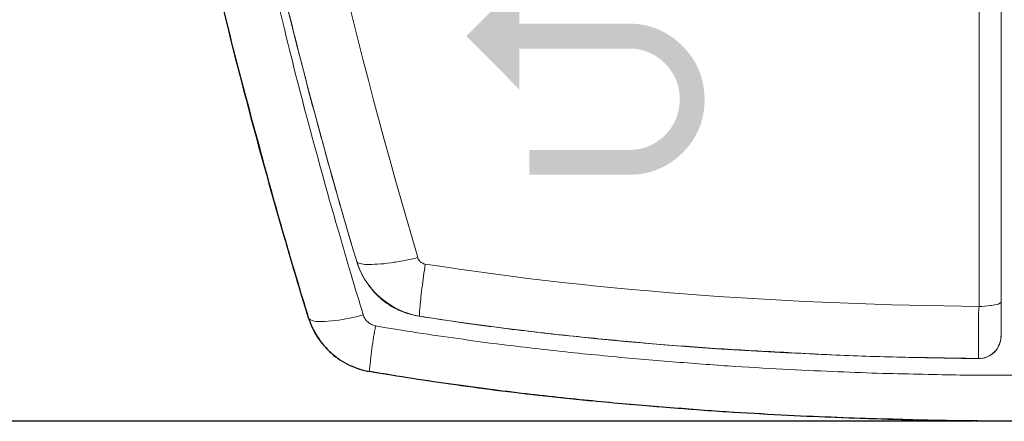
# Model space of a CAD drawing. Header units: millimetres. Extents: x 0 to 283, y 0 to 196.
# Tile 3 of 32: x 24 to 44, y 74 to 82. Entities that reach past the tile are written whole.
import ezdxf

# ---------------------------------------------------------------- set-up
doc = ezdxf.new("R2010")
doc.units = ezdxf.units.MM
doc.layers.get('0').update_dxf_attribs({"linetype": 'CONTINUOUS'})
doc.layers.get('DEFPOINTS').update_dxf_attribs({"linetype": 'CONTINUOUS'})
doc.layers.add('VISIBLE', color=7, linetype='CONTINUOUS', lineweight=0)
doc.styles.add('SANSSERIF', font='sanss___.ttf')
doc.dimstyles.new('ISO-25$0', dxfattribs={"dimtxt": 2.5, "dimasz": 2.5, "dimexe": 1.25, "dimexo": 1, "dimgap": 0.6, "dimtad": 1, "dimdec": 1, "dimzin": 9, "dimdsep": 46, "dimtxsty": 'SANSSERIF', "dimcen": 0.75, "dimadec": 1, "dimazin": 0, "dimtfac": 1, "dimtdec": 1, "dimtmove": 0, "dimatfit": 3, "dimfxl": 1, "dimarcsym": 0})

# ---------------------------------------------------------------- blocks, each defined once
blk = doc.blocks.new('*D31')
at = {"layer": 'DEFPOINTS', "color": 0, "transparency": 16777216}
for p in [(43.939, 129.291), (12.267, 73.934), (43.939, 73.934)]:
    blk.add_point(p, dxfattribs=at)
at = {"layer": 'VISIBLE', "color": 0, "lineweight": -2, "transparency": 16777216}
for p, q in [((42.939, 129.291), (11.017, 129.291)), ((12.267, 126.791), (12.267, 76.434)), ((42.939, 73.934), (11.017, 73.934))]:
    blk.add_line(p, q, dxfattribs=at)
at = {"layer": 'VISIBLE', "color": 0, "transparency": 16777216}
for points in [[(11.851, 126.791), (12.684, 126.791), (12.267, 129.291)], [(11.851, 76.434), (12.684, 76.434), (12.267, 73.934)]]:
    blk.add_solid(points, dxfattribs=at)
at = {"layer": 'VISIBLE', "color": 0, "transparency": 16777216, "insert": (10.38, 101.613), "char_height": 2.5, "attachment_point": 5, "rotation": 90, "style": 'SANSSERIF'}
blk.add_mtext('110.7', dxfattribs=at)

msp = doc.modelspace()

# ---------------------------------------------------------------- hatches: boundary and pattern name
h = msp.add_hatch(color=256)
edge = h.paths.add_edge_path()
edge.add_spline(control_points=[(37.031, 81.554), (36.733, 81.852), (36.369, 82.009), (35.947, 82.009)], knot_values=[0, 0, 0, 0, 1, 1, 1, 1], degree=3, periodic=0)
edge.add_line((35.947, 82.009), (33.713, 82.009))
edge.add_line((33.713, 82.009), (33.713, 82.836))
edge.add_line((33.713, 82.836), (32.638, 81.753))
edge.add_line((32.638, 81.753), (33.713, 80.677))
edge.add_line((33.713, 80.677), (33.713, 81.504))
edge.add_line((33.713, 81.504), (35.947, 81.504))
edge.add_spline(control_points=[(35.947, 81.504), (36.228, 81.504), (36.468, 81.405), (36.675, 81.198), (36.675, 81.198), (36.874, 81), (36.973, 80.76), (36.973, 80.47), (36.973, 80.47), (36.973, 80.189), (36.874, 79.949), (36.675, 79.742), (36.675, 79.742), (36.468, 79.544), (36.228, 79.444), (35.947, 79.444)], knot_values=[0, 0, 0, 0, 0.0625, 0.0625, 0.0625, 0.0626, 0.125, 0.125, 0.125, 0.1251, 0.1875, 0.1875, 0.1875, 0.1876, 1, 1, 1, 1], degree=3, periodic=0)
edge.add_line((35.947, 79.444), (33.92, 79.444))
edge.add_line((33.92, 79.444), (33.92, 78.94))
edge.add_line((33.92, 78.94), (35.947, 78.94))
edge.add_spline(control_points=[(35.947, 78.94), (36.361, 78.94), (36.733, 79.089), (37.031, 79.386), (37.031, 79.386), (37.329, 79.684), (37.478, 80.048), (37.478, 80.47), (37.478, 80.47), (37.478, 80.892), (37.329, 81.256), (37.031, 81.554)], knot_values=[0, 0, 0, 0, 0.083333, 0.083333, 0.083333, 0.083433, 0.166667, 0.166667, 0.166667, 0.166767, 1, 1, 1, 1], degree=3, periodic=0)

# ---------------------------------------------------------------- linework, layer by layer
at = {"linetype": 'Continuous', "lineweight": 9}
msp.add_line((43.046, 75.771), (43.046, 75.688), dxfattribs=at)
at = {"linetype": 'Continuous', "lineweight": 20}
for points in [[(43.501, 86.03), (43.501, 83.01), (43.501, 75.655)], [(43.501, 82.373), (43.501, 79.287), (43.501, 76.375)], [(43.501, 75.655), (43.501, 75.655), (43.501, 75.655), (43.501, 75.663), (43.501, 75.663), (43.501, 75.672), (43.501, 75.68), (43.501, 75.688), (43.501, 75.705), (43.501, 75.713), (43.501, 75.738), (43.501, 75.754), (43.501, 75.779), (43.501, 75.812), (43.501, 75.854), (43.501, 75.895), (43.501, 75.945), (43.501, 76.003), (43.501, 76.069), (43.501, 76.143), (43.501, 76.209), (43.501, 76.276), (43.501, 76.334), (43.501, 76.375)], [(43.501, 75.655), (43.492, 75.655), (43.492, 75.655)]]:
    msp.add_lwpolyline(points, dxfattribs=at)
at = {"linetype": 'Continuous', "lineweight": 9}
for points in [[(43.054, 76.267), (43.054, 82.307), (43.054, 82.307)], [(43.046, 75.605), (43.046, 75.539), (43.046, 75.49), (43.046, 75.44), (43.046, 75.399), (43.046, 75.366), (43.046, 75.332), (43.046, 75.308), (43.046, 75.283), (43.046, 75.266), (43.046, 75.258), (43.046, 75.241), (43.046, 75.233), (43.046, 75.225), (43.046, 75.217), (43.046, 75.208)]]:
    msp.add_lwpolyline(points, dxfattribs=at)
at = {"linetype": 'Continuous', "lineweight": 20}
for points in [[(30.412, 77.177), (30.412, 77.177)], [(29.428, 76.044), (29.428, 76.044)], [(31.686, 76.069), (31.686, 76.069)], [(43.046, 75.208), (43.046, 75.208)], [(30.677, 74.944), (30.677, 74.944)]]:
    msp.add_lwpolyline(points, close=True, dxfattribs=at)
at = {"linetype": 'Continuous', "lineweight": 30}
for points, knots in [([(25.192, 125.618), (25.068, 124.914), (24.96, 124.219), (24.861, 123.508), (24.861, 123.508), (24.712, 122.457), (24.588, 121.406), (24.489, 120.347), (24.489, 120.347), (24.373, 119.164), (24.29, 117.981), (24.224, 116.798), (24.224, 116.798), (24.158, 115.475), (24.116, 114.143), (24.1, 112.811), (24.1, 112.811), (24.083, 111.321), (24.1, 109.832), (24.141, 108.343), (24.141, 108.343), (24.191, 106.655), (24.282, 104.984), (24.398, 103.304), (24.398, 103.304), (24.538, 101.46), (24.712, 99.623), (24.919, 97.794), (24.919, 97.794), (25.117, 96.098), (25.349, 94.402), (25.614, 92.715), (25.614, 92.715), (25.854, 91.225), (26.11, 89.736), (26.4, 88.255), (26.4, 88.255), (26.656, 86.94), (26.929, 85.633), (27.227, 84.326), (27.227, 84.326), (27.492, 83.167), (27.765, 82.009), (28.063, 80.859), (28.063, 80.859), (28.327, 79.841), (28.609, 78.824), (28.898, 77.814), (28.898, 77.814), (29.072, 77.219), (29.246, 76.631), (29.428, 76.044)], [0, 0, 0, 0, 0.019231, 0.019231, 0.019231, 0.019232, 0.038462, 0.038462, 0.038462, 0.038463, 0.057692, 0.057692, 0.057692, 0.057693, 0.076923, 0.076923, 0.076923, 0.076924, 0.096154, 0.096154, 0.096154, 0.096155, 0.115385, 0.115385, 0.115385, 0.115386, 0.134615, 0.134615, 0.134615, 0.134616, 0.153846, 0.153846, 0.153846, 0.153847, 0.173077, 0.173077, 0.173077, 0.173078, 0.192308, 0.192308, 0.192308, 0.192309, 0.211538, 0.211538, 0.211538, 0.211539, 0.230769, 0.230769, 0.230769, 0.23077, 1, 1, 1, 1]), ([(24.563, 121.133), (24.464, 120.199), (24.381, 119.214), (24.307, 118.18), (24.307, 118.18), (24.24, 117.146), (24.183, 116.062), (24.141, 114.92), (24.141, 114.92), (24.108, 113.778), (24.092, 112.579), (24.092, 111.338), (24.092, 111.338), (24.1, 110.097), (24.125, 108.815), (24.174, 107.507), (24.174, 107.507), (24.216, 106.192), (24.29, 104.843), (24.389, 103.437), (24.389, 103.437), (24.489, 102.03), (24.621, 100.566), (24.77, 99.193), (24.77, 99.193), (24.911, 97.811), (25.068, 96.529), (25.233, 95.329), (25.233, 95.329), (25.399, 94.121), (25.564, 93.013), (25.738, 91.954), (25.738, 91.954), (25.912, 90.903), (26.085, 89.91), (26.267, 88.95), (26.267, 88.95), (26.449, 87.991), (26.631, 87.064), (26.813, 86.195), (26.813, 86.195), (26.995, 85.327), (27.186, 84.499), (27.359, 83.722), (27.359, 83.722), (27.541, 82.944), (27.724, 82.208), (27.897, 81.513), (27.897, 81.513), (28.079, 80.809), (28.253, 80.148), (28.427, 79.519), (28.427, 79.519), (28.592, 78.89), (28.766, 78.286), (28.931, 77.707), (28.931, 77.707), (29.097, 77.128), (29.262, 76.573), (29.428, 76.044)], [0, 0, 0, 0, 0.016667, 0.016667, 0.016667, 0.016668, 0.033333, 0.033333, 0.033333, 0.033334, 0.05, 0.05, 0.05, 0.050001, 0.066667, 0.066667, 0.066667, 0.066668, 0.083333, 0.083333, 0.083333, 0.083334, 0.1, 0.1, 0.1, 0.100001, 0.116667, 0.116667, 0.116667, 0.116668, 0.133333, 0.133333, 0.133333, 0.133334, 0.15, 0.15, 0.15, 0.150001, 0.166667, 0.166667, 0.166667, 0.166668, 0.183333, 0.183333, 0.183333, 0.183334, 0.2, 0.2, 0.2, 0.200001, 0.216667, 0.216667, 0.216667, 0.216668, 0.233333, 0.233333, 0.233333, 0.233334, 1, 1, 1, 1]), ([(29.428, 76.044), (29.469, 75.903), (29.535, 75.771), (29.618, 75.647), (29.618, 75.647), (29.693, 75.523), (29.792, 75.415), (29.899, 75.316), (29.899, 75.316), (30.007, 75.217), (30.131, 75.142), (30.263, 75.076), (30.263, 75.076), (30.396, 75.01), (30.536, 74.968), (30.677, 74.944)], [0, 0, 0, 0, 0.0625, 0.0625, 0.0625, 0.062501, 0.125, 0.125, 0.125, 0.125001, 0.1875, 0.1875, 0.1875, 0.187501, 1, 1, 1, 1]), ([(43.939, 73.934), (43.732, 73.934), (43.509, 73.934), (43.286, 73.934), (43.286, 73.934), (43.054, 73.943), (42.822, 73.943), (42.574, 73.943), (42.574, 73.943), (42.334, 73.951), (42.078, 73.951), (41.813, 73.959), (41.813, 73.959), (41.54, 73.967), (41.267, 73.976), (40.969, 73.984), (40.969, 73.984), (40.679, 73.992), (40.373, 74), (40.051, 74.017), (40.051, 74.017), (39.728, 74.025), (39.389, 74.042), (39.033, 74.058), (39.033, 74.058), (38.677, 74.083), (38.305, 74.1), (37.916, 74.125), (37.916, 74.125), (37.527, 74.149), (37.122, 74.182), (36.7, 74.216), (36.7, 74.216), (36.278, 74.249), (35.84, 74.282), (35.376, 74.331), (35.376, 74.331), (34.921, 74.373), (34.45, 74.422), (33.945, 74.48), (33.945, 74.48), (33.449, 74.538), (32.927, 74.604), (32.381, 74.679), (32.381, 74.679), (31.835, 74.753), (31.273, 74.844), (30.677, 74.944)], [0, 0, 0, 0, 0.020833, 0.020833, 0.020833, 0.020834, 0.041667, 0.041667, 0.041667, 0.041668, 0.0625, 0.0625, 0.0625, 0.062501, 0.083333, 0.083333, 0.083333, 0.083334, 0.104167, 0.104167, 0.104167, 0.104168, 0.125, 0.125, 0.125, 0.125001, 0.145833, 0.145833, 0.145833, 0.145834, 0.166667, 0.166667, 0.166667, 0.166668, 0.1875, 0.1875, 0.1875, 0.187501, 0.208333, 0.208333, 0.208333, 0.208334, 0.229167, 0.229167, 0.229167, 0.229168, 1, 1, 1, 1])]:
    msp.add_open_spline(points, degree=3, knots=knots, dxfattribs=at)
at = {"linetype": 'Continuous', "lineweight": 9}
for points, knots in [([(26.003, 123.822), (25.879, 122.987), (25.763, 122.101), (25.663, 121.167), (25.663, 121.167), (25.564, 120.24), (25.481, 119.264), (25.407, 118.238), (25.407, 118.238), (25.341, 117.212), (25.283, 116.128), (25.25, 114.995), (25.25, 114.995), (25.208, 113.861), (25.192, 112.662), (25.192, 111.421), (25.192, 111.421), (25.2, 110.188), (25.225, 108.914), (25.275, 107.598), (25.275, 107.598), (25.324, 106.291), (25.39, 104.951), (25.49, 103.544), (25.49, 103.544), (25.597, 102.146), (25.73, 100.69), (25.87, 99.317), (25.87, 99.317), (26.019, 97.952), (26.176, 96.669), (26.342, 95.47), (26.342, 95.47), (26.507, 94.278), (26.673, 93.161), (26.847, 92.111), (26.847, 92.111), (27.02, 91.052), (27.194, 90.059), (27.376, 89.099), (27.376, 89.099), (27.558, 88.131), (27.74, 87.205), (27.93, 86.328), (27.93, 86.328), (28.112, 85.451), (28.294, 84.623), (28.476, 83.837), (28.476, 83.837), (28.658, 83.051), (28.84, 82.315), (29.014, 81.612), (29.014, 81.612), (29.188, 80.9), (29.362, 80.239), (29.535, 79.601), (29.535, 79.601), (29.709, 78.964), (29.875, 78.36), (30.048, 77.773), (30.048, 77.773), (30.214, 77.194), (30.379, 76.631), (30.545, 76.094), (30.545, 76.094), (30.553, 76.069), (30.561, 76.044), (30.578, 76.019), (30.578, 76.019), (30.594, 75.994), (30.611, 75.97), (30.636, 75.953), (30.636, 75.953), (30.661, 75.928), (30.685, 75.912), (30.71, 75.903), (30.71, 75.903), (30.735, 75.887), (30.76, 75.879), (30.793, 75.87), (30.793, 75.87), (31.372, 75.771), (31.935, 75.688), (32.472, 75.614), (32.472, 75.614), (33.01, 75.531), (33.523, 75.473), (34.019, 75.415), (34.019, 75.415), (34.516, 75.357), (34.987, 75.308), (35.434, 75.266), (35.434, 75.266), (35.889, 75.217), (36.328, 75.184), (36.741, 75.15), (36.741, 75.15), (37.163, 75.117), (37.569, 75.084), (37.949, 75.059), (37.949, 75.059), (38.338, 75.035), (38.71, 75.01), (39.066, 74.993), (39.066, 74.993), (39.422, 74.977), (39.753, 74.96), (40.076, 74.944), (40.076, 74.944), (40.39, 74.935), (40.696, 74.919), (40.986, 74.911), (40.986, 74.911), (41.275, 74.902), (41.556, 74.894), (41.821, 74.894), (41.821, 74.894), (42.086, 74.886), (42.342, 74.877), (42.582, 74.877), (42.582, 74.877), (42.831, 74.869), (43.062, 74.869), (43.286, 74.869), (43.286, 74.869), (43.509, 74.869), (43.732, 74.869), (43.939, 74.869)], [0, 0, 0, 0, 0.007812, 0.007812, 0.007812, 0.007813, 0.015625, 0.015625, 0.015625, 0.015626, 0.023438, 0.023438, 0.023438, 0.023439, 0.03125, 0.03125, 0.03125, 0.031251, 0.039062, 0.039062, 0.039062, 0.039064, 0.046875, 0.046875, 0.046875, 0.046876, 0.054688, 0.054688, 0.054688, 0.054689, 0.0625, 0.0625, 0.0625, 0.062501, 0.070312, 0.070312, 0.070312, 0.070314, 0.078125, 0.078125, 0.078125, 0.078126, 0.085938, 0.085938, 0.085938, 0.085939, 0.09375, 0.09375, 0.09375, 0.093751, 0.101562, 0.101562, 0.101562, 0.101564, 0.109375, 0.109375, 0.109375, 0.109376, 0.117188, 0.117188, 0.117188, 0.117189, 0.125, 0.125, 0.125, 0.125001, 0.132812, 0.132812, 0.132812, 0.132814, 0.140625, 0.140625, 0.140625, 0.140626, 0.148438, 0.148438, 0.148438, 0.148439, 0.15625, 0.15625, 0.15625, 0.156251, 0.164062, 0.164062, 0.164062, 0.164064, 0.171875, 0.171875, 0.171875, 0.171876, 0.179688, 0.179688, 0.179688, 0.179689, 0.1875, 0.1875, 0.1875, 0.187501, 0.195312, 0.195312, 0.195312, 0.195314, 0.203125, 0.203125, 0.203125, 0.203126, 0.210938, 0.210938, 0.210938, 0.210939, 0.21875, 0.21875, 0.21875, 0.218751, 0.226562, 0.226562, 0.226562, 0.226564, 0.234375, 0.234375, 0.234375, 0.234376, 0.242188, 0.242188, 0.242188, 0.242189, 1, 1, 1, 1]), ([(30.545, 76.094), (30.379, 76.631), (30.214, 77.194), (30.048, 77.773), (30.048, 77.773), (29.875, 78.36), (29.709, 78.964), (29.535, 79.601), (29.535, 79.601), (29.362, 80.239), (29.188, 80.9), (29.014, 81.612), (29.014, 81.612), (28.84, 82.315), (28.658, 83.051), (28.476, 83.837), (28.476, 83.837), (28.294, 84.623), (28.112, 85.451), (27.93, 86.328), (27.93, 86.328), (27.74, 87.205), (27.558, 88.131), (27.376, 89.099), (27.376, 89.099), (27.194, 90.059), (27.02, 91.052), (26.847, 92.111), (26.847, 92.111), (26.673, 93.161), (26.507, 94.278), (26.342, 95.47), (26.342, 95.47), (26.176, 96.669), (26.019, 97.952), (25.87, 99.317), (25.87, 99.317), (25.73, 100.69), (25.597, 102.146), (25.49, 103.544), (25.49, 103.544), (25.39, 104.951), (25.324, 106.291), (25.275, 107.598), (25.275, 107.598), (25.225, 108.914), (25.2, 110.188), (25.192, 111.429), (25.192, 111.429), (25.192, 112.662), (25.208, 113.861), (25.25, 114.995), (25.25, 114.995), (25.283, 116.128), (25.341, 117.212), (25.407, 118.238), (25.407, 118.238), (25.481, 119.264), (25.564, 120.24), (25.663, 121.167)], [0, 0, 0, 0, 0.016667, 0.016667, 0.016667, 0.016668, 0.033333, 0.033333, 0.033333, 0.033334, 0.05, 0.05, 0.05, 0.050001, 0.066667, 0.066667, 0.066667, 0.066668, 0.083333, 0.083333, 0.083333, 0.083334, 0.1, 0.1, 0.1, 0.100001, 0.116667, 0.116667, 0.116667, 0.116668, 0.133333, 0.133333, 0.133333, 0.133334, 0.15, 0.15, 0.15, 0.150001, 0.166667, 0.166667, 0.166667, 0.166668, 0.183333, 0.183333, 0.183333, 0.183334, 0.2, 0.2, 0.2, 0.200001, 0.216667, 0.216667, 0.216667, 0.216668, 0.233333, 0.233333, 0.233333, 0.233334, 1, 1, 1, 1]), ([(30.412, 77.177), (30.421, 77.161), (30.437, 77.144), (30.479, 77.136), (30.479, 77.136), (30.512, 77.128), (30.561, 77.119), (30.619, 77.119), (30.619, 77.119), (30.677, 77.119), (30.752, 77.119), (30.834, 77.128), (30.834, 77.128), (30.917, 77.128), (31.016, 77.136), (31.107, 77.153), (31.107, 77.153), (31.198, 77.169), (31.289, 77.177), (31.38, 77.202), (31.38, 77.202), (31.471, 77.219), (31.562, 77.235), (31.653, 77.26)], [0, 0, 0, 0, 0.041667, 0.041667, 0.041667, 0.041668, 0.083333, 0.083333, 0.083333, 0.083334, 0.125, 0.125, 0.125, 0.125001, 0.166667, 0.166667, 0.166667, 0.166668, 0.208333, 0.208333, 0.208333, 0.208334, 1, 1, 1, 1]), ([(31.653, 77.26), (31.653, 77.235), (31.67, 77.219), (31.686, 77.194), (31.686, 77.194), (31.695, 77.177), (31.72, 77.161), (31.736, 77.153), (31.736, 77.153), (31.761, 77.136), (31.777, 77.128), (31.802, 77.128)], [0, 0, 0, 0, 0.083333, 0.083333, 0.083333, 0.083334, 0.166667, 0.166667, 0.166667, 0.166668, 1, 1, 1, 1]), ([(31.802, 77.128), (31.794, 77.037), (31.777, 76.962), (31.769, 76.88), (31.769, 76.88), (31.761, 76.797), (31.753, 76.722), (31.736, 76.64), (31.736, 76.64), (31.728, 76.557), (31.72, 76.482), (31.711, 76.408), (31.711, 76.408), (31.703, 76.342), (31.703, 76.276), (31.695, 76.226), (31.695, 76.226), (31.686, 76.176), (31.686, 76.135), (31.686, 76.11), (31.686, 76.11), (31.686, 76.085), (31.686, 76.069), (31.686, 76.069)], [0, 0, 0, 0, 0.041667, 0.041667, 0.041667, 0.041668, 0.083333, 0.083333, 0.083333, 0.083334, 0.125, 0.125, 0.125, 0.125001, 0.166667, 0.166667, 0.166667, 0.166668, 0.208333, 0.208333, 0.208333, 0.208334, 1, 1, 1, 1]), ([(43.054, 76.267), (43.054, 76.234), (43.046, 76.193), (43.046, 76.16), (43.046, 76.16), (43.046, 76.127), (43.046, 76.094), (43.046, 76.061), (43.046, 76.061), (43.046, 76.027), (43.046, 75.994), (43.046, 75.961), (43.046, 75.961), (43.046, 75.928), (43.046, 75.895), (43.046, 75.862), (43.046, 75.862), (43.046, 75.829), (43.046, 75.796), (43.046, 75.771)], [0, 0, 0, 0, 0.05, 0.05, 0.05, 0.050001, 0.1, 0.1, 0.1, 0.100001, 0.15, 0.15, 0.15, 0.150001, 0.2, 0.2, 0.2, 0.200001, 1, 1, 1, 1]), ([(43.501, 76.375), (43.501, 76.3), (43.335, 76.292), (43.286, 76.284), (43.286, 76.284), (43.211, 76.276), (43.128, 76.267), (43.054, 76.267)], [0, 0, 0, 0, 0.125, 0.125, 0.125, 0.125001, 1, 1, 1, 1]), ([(30.545, 76.094), (30.354, 76.044), (30.172, 76.003), (29.974, 75.978), (29.974, 75.978), (29.883, 75.97), (29.784, 75.961), (29.693, 75.961), (29.693, 75.961), (29.635, 75.961), (29.453, 75.953), (29.428, 76.044)], [0, 0, 0, 0, 0.083333, 0.083333, 0.083333, 0.083334, 0.166667, 0.166667, 0.166667, 0.166668, 1, 1, 1, 1]), ([(30.793, 75.87), (30.76, 75.879), (30.735, 75.887), (30.71, 75.903), (30.71, 75.903), (30.685, 75.912), (30.661, 75.928), (30.636, 75.953), (30.636, 75.953), (30.611, 75.97), (30.594, 75.994), (30.578, 76.019), (30.578, 76.019), (30.561, 76.044), (30.553, 76.069), (30.545, 76.094)], [0, 0, 0, 0, 0.0625, 0.0625, 0.0625, 0.062501, 0.125, 0.125, 0.125, 0.125001, 0.1875, 0.1875, 0.1875, 0.187501, 1, 1, 1, 1]), ([(30.793, 75.87), (30.768, 75.721), (30.743, 75.564), (30.718, 75.407), (30.718, 75.407), (30.71, 75.332), (30.702, 75.258), (30.694, 75.175), (30.694, 75.175), (30.685, 75.134), (30.685, 75.101), (30.677, 75.059), (30.677, 75.059), (30.677, 75.026), (30.669, 75.002), (30.669, 74.968), (30.669, 74.968), (30.669, 74.96), (30.661, 74.944), (30.677, 74.944)], [0, 0, 0, 0, 0.05, 0.05, 0.05, 0.050001, 0.1, 0.1, 0.1, 0.100001, 0.15, 0.15, 0.15, 0.150001, 0.2, 0.2, 0.2, 0.200001, 1, 1, 1, 1]), ([(43.939, 74.869), (43.732, 74.869), (43.509, 74.869), (43.286, 74.869), (43.286, 74.869), (43.062, 74.869), (42.822, 74.869), (42.582, 74.877), (42.582, 74.877), (42.342, 74.877), (42.086, 74.886), (41.821, 74.894), (41.821, 74.894), (41.556, 74.894), (41.275, 74.902), (40.986, 74.911), (40.986, 74.911), (40.696, 74.919), (40.39, 74.935), (40.076, 74.944), (40.076, 74.944), (39.753, 74.96), (39.422, 74.977), (39.066, 74.993), (39.066, 74.993), (38.71, 75.01), (38.338, 75.035), (37.958, 75.059), (37.958, 75.059), (37.569, 75.084), (37.163, 75.117), (36.741, 75.15), (36.741, 75.15), (36.328, 75.184), (35.889, 75.217), (35.434, 75.266), (35.434, 75.266), (34.987, 75.308), (34.516, 75.357), (34.019, 75.415), (34.019, 75.415), (33.523, 75.473), (33.01, 75.531), (32.472, 75.614), (32.472, 75.614), (31.935, 75.688), (31.372, 75.771), (30.793, 75.87)], [0, 0, 0, 0, 0.020833, 0.020833, 0.020833, 0.020834, 0.041667, 0.041667, 0.041667, 0.041668, 0.0625, 0.0625, 0.0625, 0.062501, 0.083333, 0.083333, 0.083333, 0.083334, 0.104167, 0.104167, 0.104167, 0.104168, 0.125, 0.125, 0.125, 0.125001, 0.145833, 0.145833, 0.145833, 0.145834, 0.166667, 0.166667, 0.166667, 0.166668, 0.1875, 0.1875, 0.1875, 0.187501, 0.208333, 0.208333, 0.208333, 0.208334, 0.229167, 0.229167, 0.229167, 0.229168, 1, 1, 1, 1])]:
    msp.add_open_spline(points, degree=3, knots=knots, dxfattribs=at)
for points in [[(28.584, 90.282), (29.378, 85.864), (30.396, 81.488), (31.653, 77.26)], [(31.802, 77.128), (35.5, 76.549), (39.281, 76.309), (43.054, 76.267)], [(43.046, 75.688), (43.046, 75.655), (43.046, 75.63), (43.046, 75.605)], [(43.046, 75.208), (43.046, 75.208), (43.046, 75.208), (43.046, 75.208)]]:
    msp.add_open_spline(points, degree=3, dxfattribs=at)
at = {"linetype": 'Continuous', "lineweight": 20}
for points, knots in [([(27.335, 90.175), (27.434, 89.629), (27.533, 89.091), (27.633, 88.561), (27.633, 88.561), (27.74, 88.024), (27.839, 87.494), (27.955, 86.965), (27.955, 86.965), (28.063, 86.435), (28.179, 85.906), (28.294, 85.376), (28.294, 85.376), (28.41, 84.847), (28.526, 84.317), (28.658, 83.78), (28.658, 83.78), (28.782, 83.25), (28.907, 82.712), (29.047, 82.174), (29.047, 82.174), (29.18, 81.637), (29.32, 81.091), (29.461, 80.545), (29.461, 80.545), (29.61, 79.999), (29.759, 79.444), (29.916, 78.882), (29.916, 78.882), (30.073, 78.319), (30.239, 77.757), (30.412, 77.177)], [0, 0, 0, 0, 0.03125, 0.03125, 0.03125, 0.031251, 0.0625, 0.0625, 0.0625, 0.062501, 0.09375, 0.09375, 0.09375, 0.093751, 0.125, 0.125, 0.125, 0.125001, 0.15625, 0.15625, 0.15625, 0.156251, 0.1875, 0.1875, 0.1875, 0.187501, 0.21875, 0.21875, 0.21875, 0.218751, 1, 1, 1, 1]), ([(31.686, 76.069), (31.546, 76.085), (31.397, 76.135), (31.264, 76.193), (31.264, 76.193), (31.132, 76.251), (31.008, 76.334), (30.892, 76.433), (30.892, 76.433), (30.785, 76.532), (30.685, 76.648), (30.603, 76.772), (30.603, 76.772), (30.52, 76.896), (30.454, 77.037), (30.412, 77.177)], [0, 0, 0, 0, 0.0625, 0.0625, 0.0625, 0.062501, 0.125, 0.125, 0.125, 0.125001, 0.1875, 0.1875, 0.1875, 0.187501, 1, 1, 1, 1]), ([(31.686, 76.069), (32.249, 75.978), (32.787, 75.903), (33.291, 75.837), (33.291, 75.837), (33.796, 75.771), (34.268, 75.721), (34.731, 75.672), (34.731, 75.672), (35.186, 75.622), (35.633, 75.581), (36.088, 75.539), (36.088, 75.539), (36.535, 75.498), (36.981, 75.465), (37.436, 75.432), (37.436, 75.432), (37.891, 75.399), (38.355, 75.374), (38.818, 75.349), (38.818, 75.349), (39.29, 75.324), (39.761, 75.299), (40.233, 75.275), (40.233, 75.275), (40.704, 75.258), (41.176, 75.241), (41.647, 75.233), (41.647, 75.233), (42.119, 75.225), (42.591, 75.217), (43.046, 75.208)], [0, 0, 0, 0, 0.03125, 0.03125, 0.03125, 0.031251, 0.0625, 0.0625, 0.0625, 0.062501, 0.09375, 0.09375, 0.09375, 0.093751, 0.125, 0.125, 0.125, 0.125001, 0.15625, 0.15625, 0.15625, 0.156251, 0.1875, 0.1875, 0.1875, 0.187501, 0.21875, 0.21875, 0.21875, 0.218751, 1, 1, 1, 1]), ([(43.501, 75.655), (43.501, 75.597), (43.484, 75.539), (43.459, 75.481), (43.459, 75.481), (43.443, 75.432), (43.41, 75.382), (43.36, 75.341), (43.36, 75.341), (43.319, 75.299), (43.269, 75.266), (43.219, 75.241), (43.219, 75.241), (43.161, 75.217), (43.104, 75.208), (43.046, 75.208)], [0, 0, 0, 0, 0.0625, 0.0625, 0.0625, 0.062501, 0.125, 0.125, 0.125, 0.125001, 0.1875, 0.1875, 0.1875, 0.187501, 1, 1, 1, 1]), ([(30.677, 74.944), (30.917, 74.902), (31.149, 74.861), (31.389, 74.828), (31.389, 74.828), (32.001, 74.729), (32.613, 74.646), (33.234, 74.563), (33.234, 74.563), (33.904, 74.48), (34.574, 74.406), (35.252, 74.34), (35.252, 74.34), (35.997, 74.273), (36.741, 74.207), (37.478, 74.158), (37.478, 74.158), (38.272, 74.1), (39.066, 74.058), (39.86, 74.025), (39.86, 74.025), (40.58, 73.992), (41.3, 73.967), (42.02, 73.951), (42.02, 73.951), (42.665, 73.943), (43.302, 73.934), (43.939, 73.934)], [0, 0, 0, 0, 0.035714, 0.035714, 0.035714, 0.035715, 0.071429, 0.071429, 0.071429, 0.07143, 0.107143, 0.107143, 0.107143, 0.107144, 0.142857, 0.142857, 0.142857, 0.142858, 0.178571, 0.178571, 0.178571, 0.178572, 0.214286, 0.214286, 0.214286, 0.214287, 1, 1, 1, 1])]:
    msp.add_open_spline(points, degree=3, knots=knots, dxfattribs=at)
for points in [[(30.412, 77.177), (29.155, 81.389), (28.129, 85.74), (27.335, 90.166)], [(31.686, 76.069), (31.099, 76.16), (30.578, 76.623), (30.412, 77.177)], [(30.677, 74.944), (30.09, 75.043), (29.602, 75.473), (29.428, 76.044)], [(43.046, 75.208), (39.256, 75.25), (35.451, 75.481), (31.686, 76.069)], [(43.046, 75.208), (43.294, 75.208), (43.501, 75.407), (43.501, 75.655)]]:
    msp.add_open_spline(points, degree=3, dxfattribs=at)

# ---------------------------------------------------------------- dimensions: what is measured, and where the dimension line sits
at = {"layer": 'VISIBLE'}
dim = msp.add_linear_dim(base=(12.267, 73.934), p1=(43.939, 129.291), p2=(43.939, 73.934), angle=90, dimstyle='ISO-25$0', override={"dimlfac": 2}, dxfattribs=at)
dim.commit()
dim.dimension.update_dxf_attribs({"geometry": '*D31', "text_midpoint": (10.38, 101.613)})

doc.saveas('drawing.dxf')
